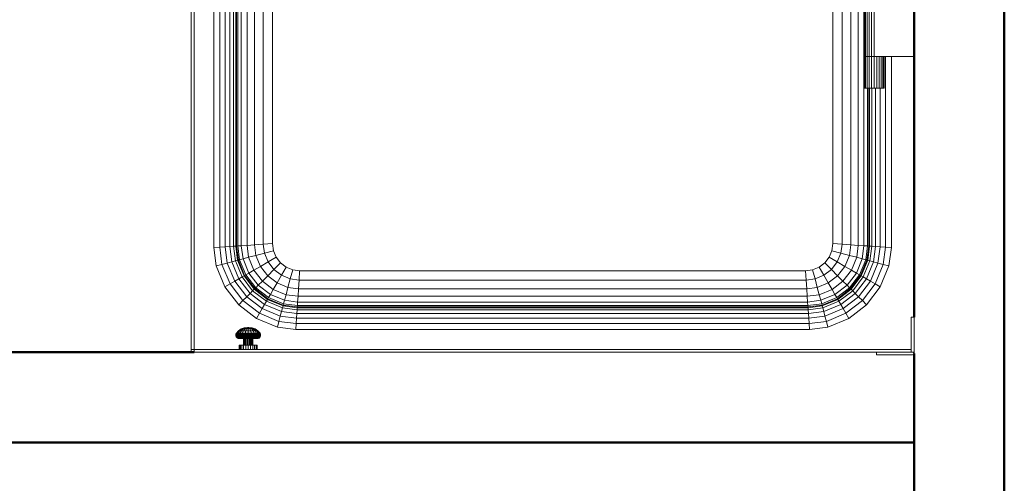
# Model space of a CAD drawing. Header units: millimetres. Extents: x -121 to 87583, y 4737 to 43333.
# Tile 36 of 61: x 43446 to 44536, y 41031 to 41544. Entities that reach past the tile are written whole.
import ezdxf

# ---------------------------------------------------------------- set-up
doc = ezdxf.new("R2010")
doc.units = ezdxf.units.MM
for name, color, linetype, lineweight in [('A-WALL-____-MCUT', 113, 'Continuous', 50), ('A-WALL-____-OTLN', 113, 'Continuous', 20), ('M-EQPM-____-OTLN', 50, 'Continuous', 20)]:
    doc.layers.add(name, color=color, linetype=linetype, lineweight=lineweight)

# ---------------------------------------------------------------- blocks, each defined once
blk = doc.blocks.new('Прямая форма - 83 new-608778-В_Этаж 01_Водопровод')
at = {"layer": 'M-EQPM-____-OTLN', "color": 9}
for p, q in [((-357.5, -383.1), (-357.5, 382.6)), ((-353.5, -382.8), (-353.5, 382.8)), ((-351, 382.7), (-351, -382.7)), ((-350.2, 382.6), (-350.2, -382.6)), ((-348.8, -382.5), (-348.8, 382.5)), ((-344.8, 382.3), (-344.8, -382.3)), ((-338.4, 381.9), (-338.4, -381.9)), ((338.4, 381.9), (338.4, -381.9)), ((344.8, 382.3), (344.8, -382.3)), ((-368.7, -383.8), (-368.7, 371.4)), ((-362.7, -383.4), (-362.7, 377.4)), ((-330.2, 381.3), (-330.2, -381.3)), ((-320.5, 380.7), (-320.5, -380.7)), ((-310.2, 380), (-310.2, -380)), ((310.2, 380), (310.2, -380)), ((320.5, 380.7), (320.5, -380.7)), ((330.2, 381.3), (330.2, -381.3)), ((-375.2, -384.3), (-375.2, 364.9)), ((-400.2, -497), (-400.2, 339.9)), ((-397.2, 342.9), (-397.2, -497)), ((-310.2, -380), (-310.2, 0)), ((310.2, -380), (310.2, 0)), ((345.2, -120), (345.2, -173)), ((345.5, -120), (345.5, -173)), ((346.6, -120), (346.6, -173)), ((348.4, -120), (348.4, -173)), ((350.7, -120), (350.7, -173)), ((353.3, -120), (353.3, -173)), ((356.2, -120), (356.2, -173)), ((345.5, -173), (345.2, -173)), ((345.2, -173), (345.5, -173)), ((345.2, -173), (345.2, -208)), ((346.6, -173), (345.5, -173)), ((345.5, -173), (346.6, -173)), ((345.5, -173), (345.5, -208)), ((348.4, -173), (346.6, -173)), ((346.6, -173), (348.4, -173)), ((346.6, -173), (346.6, -208)), ((350.7, -173), (348.4, -173)), ((348.4, -173), (350.7, -173)), ((348.4, -173), (348.4, -208)), ((353.3, -173), (350.7, -173)), ((350.7, -173), (353.3, -173)), ((350.7, -173), (350.7, -208)), ((356.2, -173), (353.3, -173)), ((353.3, -173), (356.2, -173)), ((353.3, -173), (353.3, -208)), ((400.2, -173), (356.2, -173)), ((356.2, -173), (356.2, -208)), ((359, -173), (359, -208)), ((361.7, -173), (361.7, -208)), ((363.9, -173), (363.9, -208)), ((365.7, -173), (365.7, -208)), ((366.8, -173), (366.8, -208)), ((367.2, -173), (367.2, -208)), ((368.7, -383.8), (368.7, -173)), ((375.2, -173), (375.2, -384.3)), ((345.5, -208), (345.2, -208)), ((346.6, -208), (345.5, -208)), ((348.4, -208), (346.6, -208)), ((350.7, -208), (348.4, -208)), ((348.8, -208), (348.8, -382.5)), ((350.2, -382.6), (350.2, -208)), ((353.3, -208), (350.7, -208)), ((351, -382.7), (351, -208)), ((356.2, -208), (353.3, -208)), ((353.5, -382.8), (353.5, -208)), ((359, -208), (356.2, -208)), ((357.5, -383.1), (357.5, -208)), ((361.7, -208), (359, -208)), ((363.9, -208), (361.7, -208)), ((362.7, -383.4), (362.7, -208)), ((365.7, -208), (363.9, -208)), ((366.8, -208), (365.7, -208)), ((367.2, -208), (366.8, -208)), ((-338.4, -381.9), (-330.2, -381.3)), ((-330.2, -381.3), (-320.5, -380.7)), ((-330.2, -381.3), (-328.6, -393)), ((-320.5, -380.7), (-310.2, -380)), ((-320.5, -380.7), (-319.2, -390.5)), ((-310.2, -380), (-309.1, -387.8)), ((-310.2, -380), (-309.1, -387.8)), ((310.2, -380), (309.1, -387.8)), ((309.1, -387.8), (310.2, -380)), ((320.5, -380.7), (310.2, -380)), ((320.5, -380.7), (319.2, -390.5)), ((330.2, -381.3), (320.5, -380.7)), ((330.2, -381.3), (328.6, -393)), ((338.4, -381.9), (330.2, -381.3)), ((-368.7, -383.8), (-375.2, -384.3)), ((-372.5, -404.7), (-375.2, -384.3)), ((-362.7, -383.4), (-368.7, -383.8)), ((-366.2, -403), (-368.7, -383.8)), ((-357.5, -383.1), (-362.7, -383.4)), ((-360.3, -401.5), (-362.7, -383.4)), ((-353.5, -382.8), (-357.5, -383.1)), ((-355.2, -400.1), (-357.5, -383.1)), ((-351, -382.7), (-353.5, -382.8)), ((-351.4, -399.1), (-353.5, -382.8)), ((-350.2, -382.6), (-351, -382.7)), ((-351, -382.7), (-348.9, -398.4)), ((-348.8, -382.5), (-350.2, -382.6)), ((-350.2, -382.6), (-348.1, -398.2)), ((-344.8, -382.3), (-348.8, -382.5)), ((-346.8, -397.9), (-348.8, -382.5)), ((-344.8, -382.3), (-338.4, -381.9)), ((-342.9, -396.8), (-344.8, -382.3)), ((-338.4, -381.9), (-336.7, -395.1)), ((-328.6, -393), (-319.2, -390.5)), ((-319.2, -390.5), (-309.1, -387.8)), ((-319.2, -390.5), (-315.2, -400.2)), ((-309.1, -387.8), (-306.1, -395)), ((-309.1, -387.8), (-306.1, -395)), ((309.1, -387.8), (306.1, -395)), ((306.1, -395), (309.1, -387.8)), ((319.2, -390.5), (309.1, -387.8)), ((319.2, -390.5), (315.2, -400.2)), ((328.6, -393), (319.2, -390.5)), ((338.4, -381.9), (336.7, -395.1)), ((344.8, -382.3), (338.4, -381.9)), ((344.8, -382.3), (342.9, -396.8)), ((348.8, -382.5), (344.8, -382.3)), ((348.8, -382.5), (346.8, -397.9)), ((348.1, -398.2), (350.2, -382.6)), ((350.2, -382.6), (348.8, -382.5)), ((348.9, -398.4), (351, -382.7)), ((351, -382.7), (350.2, -382.6)), ((353.5, -382.8), (351, -382.7)), ((351.4, -399.1), (353.5, -382.8)), ((357.5, -383.1), (353.5, -382.8)), ((355.2, -400.1), (357.5, -383.1)), ((362.7, -383.4), (357.5, -383.1)), ((360.3, -401.5), (362.7, -383.4)), ((368.7, -383.8), (362.7, -383.4)), ((366.2, -403), (368.7, -383.8)), ((375.2, -384.3), (368.7, -383.8)), ((375.2, -384.3), (372.5, -404.7)), ((-366.2, -403), (-372.5, -404.7)), ((-360.3, -401.5), (-366.2, -403)), ((-357.3, -424.5), (-366.2, -403)), ((-355.2, -400.1), (-360.3, -401.5)), ((-352, -421.5), (-360.3, -401.5)), ((-351.4, -399.1), (-355.2, -400.1)), ((-347.5, -418.9), (-355.2, -400.1)), ((-348.9, -398.4), (-351.4, -399.1)), ((-351.4, -399.1), (-344, -416.9)), ((-348.1, -398.2), (-348.9, -398.4)), ((-348.9, -398.4), (-341.8, -415.6)), ((-346.8, -397.9), (-348.1, -398.2)), ((-348.1, -398.2), (-341.1, -415.2)), ((-342.9, -396.8), (-346.8, -397.9)), ((-339.9, -414.5), (-346.8, -397.9)), ((-336.7, -395.1), (-342.9, -396.8)), ((-336.4, -412.5), (-342.9, -396.8)), ((-336.7, -395.1), (-328.6, -393)), ((-336.7, -395.1), (-330.8, -409.3)), ((-328.6, -393), (-323.6, -405.1)), ((-323.6, -405.1), (-315.2, -400.2)), ((-315.2, -400.2), (-306.1, -395)), ((-315.2, -400.2), (-308.8, -408.6)), ((-308.8, -408.6), (-301.4, -401.2)), ((-306.1, -395), (-301.4, -401.2)), ((-306.1, -395), (-301.4, -401.2)), ((-301.4, -401.2), (-295.2, -406)), ((-301.4, -401.2), (-295.2, -406)), ((301.4, -401.2), (295.2, -406)), ((295.2, -406), (301.4, -401.2)), ((306.1, -395), (301.4, -401.2)), ((301.4, -401.2), (306.1, -395)), ((301.4, -401.2), (308.8, -408.6)), ((315.2, -400.2), (306.1, -395)), ((315.2, -400.2), (308.8, -408.6)), ((323.6, -405.1), (315.2, -400.2)), ((328.6, -393), (323.6, -405.1)), ((336.7, -395.1), (328.6, -393)), ((336.7, -395.1), (330.8, -409.3)), ((342.9, -396.8), (336.4, -412.5)), ((342.9, -396.8), (336.7, -395.1)), ((346.8, -397.9), (339.9, -414.5)), ((341.1, -415.2), (348.1, -398.2)), ((341.8, -415.6), (348.9, -398.4)), ((346.8, -397.9), (342.9, -396.8)), ((344, -416.9), (351.4, -399.1)), ((348.1, -398.2), (346.8, -397.9)), ((347.5, -418.9), (355.2, -400.1)), ((348.9, -398.4), (348.1, -398.2)), ((351.4, -399.1), (348.9, -398.4)), ((355.2, -400.1), (351.4, -399.1)), ((352, -421.5), (360.3, -401.5)), ((360.3, -401.5), (355.2, -400.1)), ((357.3, -424.5), (366.2, -403)), ((366.2, -403), (360.3, -401.5)), ((372.5, -404.7), (366.2, -403)), ((-362.9, -427.8), (-372.5, -404.7)), ((-336.4, -412.5), (-339.9, -414.5)), ((-330.8, -409.3), (-336.4, -412.5)), ((-326.1, -425.9), (-336.4, -412.5)), ((-330.8, -409.3), (-323.6, -405.1)), ((-321.5, -421.4), (-330.8, -409.3)), ((-323.6, -405.1), (-315.6, -415.5)), ((-315.6, -415.5), (-308.8, -408.6)), ((-308.8, -408.6), (-300.4, -415)), ((-300.4, -415), (-295.2, -406)), ((-295.2, -406), (-287.9, -409)), ((-295.2, -406), (-287.9, -409)), ((-290.6, -419.1), (-287.9, -409)), ((-287.9, -409), (-280.2, -410)), ((-287.9, -409), (-280.2, -410)), ((-280.8, -420.4), (-280.2, -410)), ((-280.2, -410), (280.2, -410)), ((-280.2, -410), (280.2, -410)), ((280.2, -410), (287.9, -409)), ((280.2, -410), (287.9, -409)), ((280.2, -410), (280.8, -420.4)), ((295.2, -406), (287.9, -409)), ((287.9, -409), (295.2, -406)), ((287.9, -409), (290.6, -419.1)), ((295.2, -406), (300.4, -415)), ((308.8, -408.6), (300.4, -415)), ((308.8, -408.6), (315.6, -415.5)), ((323.6, -405.1), (315.6, -415.5)), ((330.8, -409.3), (321.5, -421.4)), ((330.8, -409.3), (323.6, -405.1)), ((336.4, -412.5), (326.1, -425.9)), ((336.4, -412.5), (330.8, -409.3)), ((339.9, -414.5), (336.4, -412.5)), ((362.9, -427.8), (372.5, -404.7)), ((-357.3, -424.5), (-362.9, -427.8)), ((-352, -421.5), (-357.3, -424.5)), ((-343.1, -443), (-357.3, -424.5)), ((-347.5, -418.9), (-352, -421.5)), ((-338.8, -438.7), (-352, -421.5)), ((-344, -416.9), (-347.5, -418.9)), ((-335.1, -435), (-347.5, -418.9)), ((-341.8, -415.6), (-344, -416.9)), ((-344, -416.9), (-332.3, -432.1)), ((-341.1, -415.2), (-341.8, -415.6)), ((-341.8, -415.6), (-330.5, -430.3)), ((-339.9, -414.5), (-341.1, -415.2)), ((-341.1, -415.2), (-329.9, -429.7)), ((-328.9, -428.8), (-339.9, -414.5)), ((-321.5, -421.4), (-326.1, -425.9)), ((-315.6, -415.5), (-321.5, -421.4)), ((-309.4, -430.7), (-321.5, -421.4)), ((-315.6, -415.5), (-305.2, -423.5)), ((-305.2, -423.5), (-309.4, -430.7)), ((-305.2, -423.5), (-300.4, -415)), ((-293.1, -428.5), (-305.2, -423.5)), ((-300.4, -415), (-290.6, -419.1)), ((-290.6, -419.1), (-293.1, -428.5)), ((-290.6, -419.1), (-280.8, -420.4)), ((-280.8, -420.4), (-281.5, -430)), ((280.8, -420.4), (-280.8, -420.4)), ((290.6, -419.1), (280.8, -420.4)), ((280.8, -420.4), (281.5, -430)), ((300.4, -415), (290.6, -419.1)), ((290.6, -419.1), (293.1, -428.5)), ((305.2, -423.5), (293.1, -428.5)), ((300.4, -415), (305.2, -423.5)), ((315.6, -415.5), (305.2, -423.5)), ((305.2, -423.5), (309.4, -430.7)), ((321.5, -421.4), (309.4, -430.7)), ((315.6, -415.5), (321.5, -421.4)), ((321.5, -421.4), (326.1, -425.9)), ((339.9, -414.5), (328.9, -428.8)), ((329.9, -429.7), (341.1, -415.2)), ((330.5, -430.3), (341.8, -415.6)), ((332.3, -432.1), (344, -416.9)), ((335.1, -435), (347.5, -418.9)), ((338.8, -438.7), (352, -421.5)), ((341.1, -415.2), (339.9, -414.5)), ((341.8, -415.6), (341.1, -415.2)), ((344, -416.9), (341.8, -415.6)), ((343.1, -443), (357.3, -424.5)), ((347.5, -418.9), (344, -416.9)), ((352, -421.5), (347.5, -418.9)), ((357.3, -424.5), (352, -421.5)), ((362.9, -427.8), (357.3, -424.5)), ((-347.7, -447.6), (-362.9, -427.8)), ((-335.1, -435), (-338.8, -438.7)), ((-332.3, -432.1), (-335.1, -435)), ((-335.1, -435), (-319, -447.3)), ((-330.5, -430.3), (-332.3, -432.1)), ((-332.3, -432.1), (-317, -443.8)), ((-329.9, -429.7), (-330.5, -430.3)), ((-330.5, -430.3), (-315.8, -441.7)), ((-328.9, -428.8), (-329.9, -429.7)), ((-329.9, -429.7), (-315.3, -440.9)), ((-326.1, -425.9), (-328.9, -428.8)), ((-314.6, -439.7), (-328.9, -428.8)), ((-312.6, -436.2), (-326.1, -425.9)), ((-309.4, -430.7), (-312.6, -436.2)), ((-295.3, -436.5), (-309.4, -430.7)), ((-293.1, -428.5), (-295.3, -436.5)), ((-281.5, -430), (-293.1, -428.5)), ((-281.5, -430), (-282, -438.3)), ((281.5, -430), (-281.5, -430)), ((293.1, -428.5), (281.5, -430)), ((281.5, -430), (282, -438.3)), ((293.1, -428.5), (295.3, -436.5)), ((309.4, -430.7), (295.3, -436.5)), ((309.4, -430.7), (312.6, -436.2)), ((326.1, -425.9), (312.6, -436.2)), ((328.9, -428.8), (314.6, -439.7)), ((315.3, -440.9), (329.9, -429.7)), ((315.8, -441.7), (330.5, -430.3)), ((317, -443.8), (332.3, -432.1)), ((319, -447.3), (335.1, -435)), ((326.1, -425.9), (328.9, -428.8)), ((328.9, -428.8), (329.9, -429.7)), ((329.9, -429.7), (330.5, -430.3)), ((330.5, -430.3), (332.3, -432.1)), ((332.3, -432.1), (335.1, -435)), ((335.1, -435), (338.8, -438.7)), ((347.7, -447.6), (362.9, -427.8)), ((-343.1, -443), (-347.7, -447.6)), ((-338.8, -438.7), (-343.1, -443)), ((-324.7, -457.1), (-343.1, -443)), ((-321.6, -451.8), (-338.8, -438.7)), ((-317, -443.8), (-319, -447.3)), ((-315.8, -441.7), (-317, -443.8)), ((-317, -443.8), (-299.2, -451.2)), ((-315.3, -440.9), (-315.8, -441.7)), ((-315.8, -441.7), (-298.6, -448.8)), ((-314.6, -439.7), (-315.3, -440.9)), ((-315.3, -440.9), (-298.4, -447.9)), ((-312.6, -436.2), (-314.6, -439.7)), ((-298, -446.6), (-314.6, -439.7)), ((-297, -442.7), (-312.6, -436.2)), ((-298, -446.6), (-298.4, -447.9)), ((-297, -442.7), (-298, -446.6)), ((-282.7, -448.6), (-298, -446.6)), ((-295.3, -436.5), (-297, -442.7)), ((-282.4, -444.6), (-297, -442.7)), ((-282, -438.3), (-295.3, -436.5)), ((-282.4, -444.6), (-282.7, -448.6)), ((-282, -438.3), (-282.4, -444.6)), ((282.4, -444.6), (-282.4, -444.6)), ((282, -438.3), (-282, -438.3)), ((295.3, -436.5), (282, -438.3)), ((282, -438.3), (282.4, -444.6)), ((297, -442.7), (282.4, -444.6)), ((282.4, -444.6), (282.7, -448.6)), ((298, -446.6), (282.7, -448.6)), ((295.3, -436.5), (297, -442.7)), ((312.6, -436.2), (297, -442.7)), ((297, -442.7), (298, -446.6)), ((314.6, -439.7), (298, -446.6)), ((298, -446.6), (298.4, -447.9)), ((298.4, -447.9), (315.3, -440.9)), ((298.6, -448.8), (315.8, -441.7)), ((299.2, -451.2), (317, -443.8)), ((312.6, -436.2), (314.6, -439.7)), ((314.6, -439.7), (315.3, -440.9)), ((315.3, -440.9), (315.8, -441.7)), ((315.8, -441.7), (317, -443.8)), ((317, -443.8), (319, -447.3)), ((321.6, -451.8), (338.8, -438.7)), ((324.7, -457.1), (343.1, -443)), ((338.8, -438.7), (343.1, -443)), ((343.1, -443), (347.7, -447.6)), ((-327.9, -462.8), (-347.7, -447.6)), ((-324.7, -457.1), (-327.9, -462.8)), ((-321.6, -451.8), (-324.7, -457.1)), ((-303.2, -466), (-324.7, -457.1)), ((-319, -447.3), (-321.6, -451.8)), ((-301.6, -460.1), (-321.6, -451.8)), ((-319, -447.3), (-300.3, -455.1)), ((-300.3, -455.1), (-301.6, -460.1)), ((-299.2, -451.2), (-300.3, -455.1)), ((-300.3, -455.1), (-283.3, -457.3)), ((-298.6, -448.8), (-299.2, -451.2)), ((-299.2, -451.2), (-283, -453.3)), ((-298.4, -447.9), (-298.6, -448.8)), ((-298.6, -448.8), (-282.8, -450.9)), ((-298.4, -447.9), (-282.8, -450)), ((-283.3, -457.3), (-283.6, -462.5)), ((-283, -453.3), (-283.3, -457.3)), ((-283.3, -457.3), (283.3, -457.3)), ((-282.8, -450.9), (-283, -453.3)), ((-283, -453.3), (283, -453.3)), ((-282.7, -448.6), (-282.8, -450)), ((-282.8, -450), (282.8, -450)), ((-282.8, -450), (-282.8, -450.9)), ((-282.8, -450.9), (282.8, -450.9)), ((282.7, -448.6), (-282.7, -448.6)), ((282.7, -448.6), (282.8, -450)), ((282.8, -450), (298.4, -447.9)), ((282.8, -450.9), (298.6, -448.8)), ((282.8, -450), (282.8, -450.9)), ((282.8, -450.9), (283, -453.3)), ((283, -453.3), (299.2, -451.2)), ((283, -453.3), (283.3, -457.3)), ((283.3, -457.3), (300.3, -455.1)), ((283.3, -457.3), (283.6, -462.5)), ((298.4, -447.9), (298.6, -448.8)), ((298.6, -448.8), (299.2, -451.2)), ((299.2, -451.2), (300.3, -455.1)), ((300.3, -455.1), (319, -447.3)), ((300.3, -455.1), (301.6, -460.1)), ((301.6, -460.1), (321.6, -451.8)), ((303.2, -466), (324.7, -457.1)), ((319, -447.3), (321.6, -451.8)), ((321.6, -451.8), (324.7, -457.1)), ((324.7, -457.1), (327.9, -462.8)), ((327.9, -462.8), (347.7, -447.6)), ((-304.9, -472.3), (-327.9, -462.8)), ((-303.2, -466), (-304.9, -472.3)), ((-301.6, -460.1), (-303.2, -466)), ((-284, -468.5), (-303.2, -466)), ((-301.6, -460.1), (-283.6, -462.5)), ((-284, -468.5), (-284.4, -475)), ((-283.6, -462.5), (-284, -468.5)), ((284, -468.5), (-284, -468.5)), ((-283.6, -462.5), (283.6, -462.5)), ((283.6, -462.5), (301.6, -460.1)), ((283.6, -462.5), (284, -468.5)), ((284, -468.5), (303.2, -466)), ((284, -468.5), (284.4, -475)), ((301.6, -460.1), (303.2, -466)), ((303.2, -466), (304.9, -472.3)), ((327.9, -462.8), (304.9, -472.3)), ((400.2, -461.5), (397.2, -461.5)), ((397.2, -461.5), (397.2, -497)), ((400.2, -500), (400.2, -461.5)), ((-350.7, -480), (-350.2, -479.1)), ((-350.2, -479.1), (-347.8, -476.4)), ((-349.8, -479.1), (-350.2, -479.1)), ((-350.2, -479.1), (-349.8, -479.1)), ((-350.2, -480), (-349.8, -479.1)), ((-350.2, -480), (-349.8, -479.1)), ((-349.8, -479.1), (-347.5, -476.4)), ((-349.8, -479.1), (-348.5, -479.1)), ((-348.9, -480), (-348.5, -479.1)), ((-348.5, -479.1), (-346.4, -476.4)), ((-348.5, -479.1), (-346.4, -479.1)), ((-347.8, -476.4), (-344.9, -474.4)), ((-347.5, -476.4), (-347.8, -476.4)), ((-347.8, -476.4), (-347.5, -476.4)), ((-347.5, -476.4), (-344.6, -474.4)), ((-347.5, -476.4), (-346.4, -476.4)), ((-346.7, -480), (-346.4, -479.1)), ((-346.4, -476.4), (-343.8, -474.4)), ((-346.4, -476.4), (-344.7, -476.4)), ((-346.4, -479.1), (-344.7, -476.4)), ((-346.4, -479.1), (-343.7, -479.1)), ((-344.9, -474.4), (-341.5, -473.1)), ((-344.7, -476.4), (-342.6, -474.4)), ((-344.7, -476.4), (-342.5, -476.4)), ((-344.6, -474.4), (-341.4, -473.1)), ((-344.6, -474.4), (-341.4, -473.1)), ((-344.6, -474.4), (-343.8, -474.4)), ((-343.9, -480), (-343.7, -479.1)), ((-343.8, -474.4), (-340.9, -473.1)), ((-343.8, -474.4), (-342.6, -474.4)), ((-343.7, -479.1), (-342.5, -476.4)), ((-343.7, -479.1), (-340.5, -479.1)), ((-342.6, -474.4), (-340.2, -473.1)), ((-342.6, -474.4), (-341, -474.4)), ((-342.5, -476.4), (-341, -474.4)), ((-342.5, -476.4), (-339.9, -476.4)), ((-341.5, -473.1), (-337.9, -472.7)), ((-341.4, -473.1), (-341.5, -473.1)), ((-341.5, -473.1), (-341.4, -473.1)), ((-341.4, -473.1), (-337.9, -472.7)), ((-341.4, -473.1), (-337.9, -472.7)), ((-341, -474.4), (-339.3, -473.1)), ((-341, -474.4), (-339.2, -474.4)), ((-340.9, -473.1), (-337.8, -472.7)), ((-340.9, -473.1), (-337.8, -472.7)), ((-340.7, -473.1), (-340.9, -473.1)), ((-340.9, -473.1), (-340.7, -473.1)), ((-340.7, -474.1), (-339.3, -473.1)), ((-340.5, -479.1), (-340.7, -480)), ((-339.9, -476.4), (-340.5, -479.1)), ((-340.5, -479.1), (-337.2, -479.1)), ((-340.2, -473.1), (-337.7, -472.7)), ((-340.2, -473.1), (-337.7, -472.7)), ((-339.3, -473.1), (-340.2, -473.1)), ((-340.2, -473.1), (-339.3, -473.1)), ((-339.2, -474.4), (-339.9, -476.4)), ((-339.9, -476.4), (-337.2, -476.4)), ((-339.3, -473.1), (-337.6, -472.7)), ((-339.3, -473.1), (-337.6, -472.7)), ((-338.3, -473.1), (-339.3, -473.1)), ((-339.3, -473.1), (-338.3, -473.1)), ((-338.3, -473.1), (-339.2, -474.4)), ((-339.2, -474.4), (-337.2, -474.4)), ((-337.4, -472.7), (-338.3, -473.1)), ((-338.3, -473.1), (-337.4, -472.7)), ((-338.3, -473.1), (-337.2, -473.1)), ((-337.8, -472.7), (-337.9, -472.7)), ((-337.9, -472.7), (-337.9, -472.7)), ((-337.9, -472.7), (-337.9, -472.7)), ((-337.9, -472.7), (-337.8, -472.7)), ((-337.7, -472.7), (-337.8, -472.7)), ((-337.8, -472.7), (-337.7, -472.7)), ((-337.6, -472.7), (-337.7, -472.7)), ((-337.7, -472.7), (-337.6, -472.7)), ((-337.4, -472.7), (-337.6, -472.7)), ((-337.6, -472.7), (-337.4, -472.7)), ((-337.2, -472.7), (-337.4, -472.7)), ((-337.4, -472.7), (-337.2, -472.7)), ((-337, -472.7), (-337.2, -472.7)), ((-337.2, -472.7), (-337.2, -473.1)), ((-337, -472.7), (-337.2, -472.7)), ((-337.2, -473.1), (-337.2, -472.7)), ((-337.2, -473.1), (-336, -473.1)), ((-337.2, -473.1), (-337.2, -474.4)), ((-337.2, -474.4), (-335.2, -474.4)), ((-337.2, -474.4), (-337.2, -476.4)), ((-337.2, -476.4), (-334.4, -476.4)), ((-337.2, -476.4), (-337.2, -479.1)), ((-337.2, -479.1), (-333.8, -479.1)), ((-337.2, -479.1), (-337.2, -480)), ((-336, -473.1), (-337, -472.7)), ((-337, -472.7), (-336.8, -472.7)), ((-336.8, -472.7), (-337, -472.7)), ((-336, -473.1), (-337, -472.7)), ((-336.8, -472.7), (-336.6, -472.7)), ((-336.6, -472.7), (-336.8, -472.7)), ((-335, -473.1), (-336.8, -472.7)), ((-335, -473.1), (-336.8, -472.7)), ((-336.6, -472.7), (-336.5, -472.7)), ((-336.5, -472.7), (-336.6, -472.7)), ((-334.1, -473.1), (-336.6, -472.7)), ((-334.1, -473.1), (-336.6, -472.7)), ((-336.5, -472.7), (-336.4, -472.7)), ((-336.4, -472.7), (-336.5, -472.7)), ((-333.4, -473.1), (-336.5, -472.7)), ((-333.4, -473.1), (-336.5, -472.7)), ((-336.4, -472.7), (-336.4, -472.7)), ((-336.4, -472.7), (-336.4, -472.7)), ((-333, -473.1), (-336.4, -472.7)), ((-332.8, -473.1), (-336.4, -472.7)), ((-333, -473.1), (-336.4, -472.7)), ((-335.2, -474.4), (-336, -473.1)), ((-336, -473.1), (-335, -473.1)), ((-335, -473.1), (-336, -473.1)), ((-334.4, -476.4), (-335.2, -474.4)), ((-335.2, -474.4), (-333.3, -474.4)), ((-335, -473.1), (-334.1, -473.1)), ((-334.1, -473.1), (-335, -473.1)), ((-333.3, -474.4), (-335, -473.1)), ((-333.3, -474.4), (-335, -473.1)), ((-333.8, -479.1), (-334.4, -476.4)), ((-334.4, -476.4), (-331.8, -476.4)), ((-334.1, -473.1), (-333.4, -473.1)), ((-333.4, -473.1), (-334.1, -473.1)), ((-331.7, -474.4), (-334.1, -473.1)), ((-333.7, -480), (-333.8, -479.1)), ((-333.8, -479.1), (-330.6, -479.1)), ((-330.5, -474.4), (-333.4, -473.1)), ((-333.3, -474.4), (-331.7, -474.4)), ((-331.8, -476.4), (-333.3, -474.4)), ((-333, -473.1), (-332.8, -473.1)), ((-332.8, -473.1), (-333, -473.1)), ((-329.7, -474.4), (-333, -473.1)), ((-329.7, -474.4), (-333, -473.1)), ((-329.5, -474.4), (-332.8, -473.1)), ((-331.8, -476.4), (-329.6, -476.4)), ((-330.6, -479.1), (-331.8, -476.4)), ((-331.7, -474.4), (-330.5, -474.4)), ((-329.6, -476.4), (-331.7, -474.4)), ((-330.6, -479.1), (-327.9, -479.1)), ((-330.4, -480), (-330.6, -479.1)), ((-330.5, -474.4), (-329.7, -474.4)), ((-327.9, -476.4), (-330.5, -474.4)), ((-326.9, -476.4), (-329.7, -474.4)), ((-329.6, -476.4), (-327.9, -476.4)), ((-327.9, -479.1), (-329.6, -476.4)), ((-326.5, -476.4), (-329.5, -474.4)), ((-327.9, -476.4), (-326.9, -476.4)), ((-325.8, -479.1), (-327.9, -476.4)), ((-327.9, -479.1), (-325.8, -479.1)), ((-327.6, -480), (-327.9, -479.1)), ((-326.9, -476.4), (-326.5, -476.4)), ((-326.5, -476.4), (-326.9, -476.4)), ((-324.5, -479.1), (-326.9, -476.4)), ((-324.1, -479.1), (-326.5, -476.4)), ((-325.8, -479.1), (-324.5, -479.1)), ((-325.4, -480), (-325.8, -479.1)), ((-324.5, -479.1), (-324.1, -479.1)), ((-324.1, -479.1), (-324.5, -479.1)), ((-324.1, -480), (-324.5, -479.1)), ((-324.1, -480), (-324.5, -479.1)), ((-323.6, -480), (-324.1, -479.1)), ((-284.4, -475), (-304.9, -472.3)), ((284.4, -475), (-284.4, -475)), ((304.9, -472.3), (284.4, -475)), ((-350.9, -481), (-350.7, -480)), ((-350.4, -481), (-350.9, -481)), ((-350.9, -481), (-350.4, -481)), ((-350.8, -482), (-350.9, -481)), ((-350.4, -482), (-350.8, -482)), ((-350.8, -482), (-350.4, -482)), ((-350.5, -483), (-350.8, -482)), ((-350, -483), (-350.5, -483)), ((-350.5, -483), (-350, -483)), ((-349.9, -483.8), (-350.5, -483)), ((-350.4, -481), (-350.2, -480)), ((-350.4, -481), (-349.1, -481)), ((-350.4, -482), (-350.4, -481)), ((-350.4, -482), (-349, -482)), ((-350, -483), (-350.4, -482)), ((-350, -483), (-350.4, -482)), ((-348.9, -480), (-350.2, -480)), ((-350.2, -480), (-348.9, -480)), ((-348.7, -483), (-350, -483)), ((-350, -483), (-348.7, -483)), ((-349.5, -483.8), (-350, -483)), ((-349.5, -483.8), (-350, -483)), ((-349.5, -483.8), (-349.9, -483.8)), ((-349.9, -483.8), (-349.5, -483.8)), ((-349.1, -484.5), (-349.9, -483.8)), ((-348.2, -483.8), (-349.5, -483.8)), ((-349.5, -483.8), (-348.2, -483.8)), ((-348.7, -484.5), (-349.5, -483.8)), ((-348.7, -484.5), (-349.5, -483.8)), ((-349.1, -481), (-348.9, -480)), ((-349.1, -481), (-346.9, -481)), ((-349, -482), (-349.1, -481)), ((-348.7, -484.5), (-349.1, -484.5)), ((-349.1, -484.5), (-348.7, -484.5)), ((-348.2, -484.9), (-349.1, -484.5)), ((-349, -482), (-346.8, -482)), ((-348.7, -483), (-349, -482)), ((-348.9, -480), (-346.7, -480)), ((-348.7, -483), (-346.6, -483)), ((-348.2, -483.8), (-348.7, -483)), ((-347.5, -484.5), (-348.7, -484.5)), ((-348.7, -484.5), (-347.5, -484.5)), ((-347.8, -484.9), (-348.7, -484.5)), ((-347.8, -484.9), (-348.7, -484.5)), ((-348.2, -483.8), (-346.2, -483.8)), ((-347.5, -484.5), (-348.2, -483.8)), ((-347.5, -484.5), (-348.2, -483.8)), ((-347.8, -484.9), (-348.2, -484.9)), ((-348.2, -484.9), (-347.8, -484.9)), ((-347.2, -485), (-348.2, -484.9)), ((-346.7, -484.9), (-347.8, -484.9)), ((-347.8, -484.9), (-346.7, -484.9)), ((-346.8, -485), (-347.8, -484.9)), ((-346.8, -485), (-347.8, -484.9)), ((-345.6, -484.5), (-347.5, -484.5)), ((-347.5, -484.5), (-345.6, -484.5)), ((-346.7, -484.9), (-347.5, -484.5)), ((-346.7, -484.9), (-347.5, -484.5)), ((-346.8, -485), (-347.2, -485)), ((-347.2, -485), (-346.8, -485)), ((-346.9, -481), (-346.7, -480)), ((-346.9, -481), (-344, -481)), ((-346.8, -482), (-346.9, -481)), ((-346.8, -482), (-344, -482)), ((-346.6, -483), (-346.8, -482)), ((-345.8, -485), (-346.8, -485)), ((-346.8, -485), (-345.8, -485)), ((-346.7, -480), (-343.9, -480)), ((-344.9, -484.9), (-346.7, -484.9)), ((-346.7, -484.9), (-344.9, -484.9)), ((-345.8, -485), (-346.7, -484.9)), ((-345.8, -485), (-346.7, -484.9)), ((-346.6, -483), (-343.8, -483)), ((-346.2, -483.8), (-346.6, -483)), ((-346.2, -483.8), (-343.5, -483.8)), ((-345.6, -484.5), (-346.2, -483.8)), ((-344.2, -485), (-345.8, -485)), ((-345.8, -485), (-344.2, -485)), ((-345.6, -484.5), (-343.1, -484.5)), ((-344.9, -484.9), (-345.6, -484.5)), ((-344.9, -484.9), (-345.6, -484.5)), ((-342.7, -484.9), (-344.9, -484.9)), ((-344.9, -484.9), (-342.7, -484.9)), ((-344.2, -485), (-344.9, -484.9)), ((-344.2, -485), (-344.9, -484.9)), ((-342.2, -485), (-344.2, -485)), ((-344.2, -485), (-342.2, -485)), ((-344, -481), (-343.9, -480)), ((-344, -481), (-340.7, -481)), ((-344, -482), (-344, -481)), ((-344, -482), (-340.7, -482)), ((-343.8, -483), (-344, -482)), ((-343.9, -480), (-340.7, -480)), ((-343.8, -483), (-340.6, -483)), ((-343.5, -483.8), (-343.8, -483)), ((-343.5, -483.8), (-340.5, -483.8)), ((-343.1, -484.5), (-343.5, -483.8)), ((-343.1, -484.5), (-340.7, -484.5)), ((-342.7, -484.9), (-343.1, -484.5)), ((-342.7, -484.9), (-343.1, -484.5)), ((-340, -484.9), (-342.7, -484.9)), ((-342.7, -484.9), (-340, -484.9)), ((-342.2, -485), (-342.7, -484.9)), ((-342.2, -485), (-342.7, -484.9)), ((-342.2, -485), (-339.8, -485)), ((-342, -485), (-342.2, -485)), ((-342.2, -485), (-342, -485)), ((-342.2, -492.2), (-342.2, -485)), ((-342, -485), (-341.5, -485)), ((-342, -492.2), (-342, -485)), ((-341.5, -485), (-340.7, -485)), ((-341.5, -492.2), (-341.5, -485)), ((-340.7, -480), (-337.2, -480)), ((-340.7, -480), (-340.7, -481)), ((-340.7, -481), (-337.2, -481)), ((-340.7, -481), (-340.7, -482)), ((-340.7, -482), (-337.2, -482)), ((-340.7, -482), (-340.6, -483)), ((-340.7, -485), (-339.7, -485)), ((-340.7, -492.2), (-340.7, -485)), ((-340.6, -483), (-337.2, -483)), ((-340.6, -483), (-340.5, -483.8)), ((-340.5, -483.8), (-337.2, -483.8)), ((-340.5, -483.8), (-340.3, -484.5)), ((-340.3, -484.5), (-337.2, -484.5)), ((-340.3, -484.5), (-340, -484.9)), ((-340, -484.9), (-340.3, -484.5)), ((-340, -484.9), (-337.2, -484.9)), ((-337.2, -484.9), (-340, -484.9)), ((-340, -484.9), (-339.8, -485)), ((-339.8, -485), (-340, -484.9)), ((-339.8, -485), (-337.2, -485)), ((-339.7, -485), (-338.5, -485)), ((-339.7, -492.2), (-339.7, -485)), ((-338.5, -485), (-337.2, -485)), ((-338.5, -485), (-338.5, -492.2)), ((-337.2, -480), (-333.7, -480)), ((-337.2, -480), (-337.2, -481)), ((-337.2, -481), (-333.6, -481)), ((-337.2, -481), (-337.2, -482)), ((-337.2, -482), (-333.6, -482)), ((-337.2, -482), (-337.2, -483)), ((-337.2, -483), (-333.7, -483)), ((-337.2, -483), (-337.2, -483.8)), ((-337.2, -483.8), (-333.9, -483.8)), ((-337.2, -483.8), (-337.2, -484.5)), ((-337.2, -484.5), (-334.1, -484.5)), ((-337.2, -484.5), (-337.2, -484.9)), ((-337.2, -484.9), (-337.2, -484.5)), ((-337.2, -484.9), (-334.3, -484.9)), ((-337.2, -484.9), (-337.2, -485)), ((-334.3, -484.9), (-337.2, -484.9)), ((-337.2, -485), (-337.2, -484.9)), ((-337.2, -485), (-334.6, -485)), ((-337.2, -485), (-335.9, -485)), ((-337.2, -485), (-337.2, -492.2)), ((-335.9, -492.2), (-335.9, -485)), ((-335.9, -485), (-334.7, -485)), ((-334.7, -485), (-333.6, -485)), ((-334.7, -492.2), (-334.7, -485)), ((-334.6, -485), (-334.3, -484.9)), ((-334.6, -485), (-334.3, -484.9)), ((-334.6, -485), (-332.2, -485)), ((-334.3, -484.9), (-334.1, -484.5)), ((-334.3, -484.9), (-334.1, -484.5)), ((-334.3, -484.9), (-331.7, -484.9)), ((-331.7, -484.9), (-334.3, -484.9)), ((-334.1, -484.5), (-333.9, -483.8)), ((-334.1, -484.5), (-331.2, -484.5)), ((-333.9, -483.8), (-333.7, -483)), ((-333.9, -483.8), (-330.8, -483.8)), ((-333.6, -481), (-333.7, -480)), ((-333.7, -480), (-330.4, -480)), ((-333.7, -483), (-333.6, -482)), ((-333.7, -483), (-330.5, -483)), ((-333.6, -482), (-333.6, -481)), ((-333.6, -481), (-330.3, -481)), ((-333.6, -482), (-330.3, -482)), ((-333.6, -485), (-332.8, -485)), ((-333.6, -492.2), (-333.6, -485)), ((-332.8, -485), (-332.3, -485)), ((-332.8, -492.2), (-332.8, -485)), ((-332.3, -485), (-332.2, -485)), ((-332.2, -485), (-332.3, -485)), ((-332.3, -492.2), (-332.3, -485)), ((-332.2, -485), (-331.7, -484.9)), ((-332.2, -485), (-331.7, -484.9)), ((-332.2, -485), (-330.1, -485)), ((-330.1, -485), (-332.2, -485)), ((-332.2, -492.2), (-332.2, -485)), ((-331.7, -484.9), (-331.2, -484.5)), ((-331.7, -484.9), (-331.2, -484.5)), ((-331.7, -484.9), (-329.4, -484.9)), ((-329.4, -484.9), (-331.7, -484.9)), ((-331.2, -484.5), (-330.8, -483.8)), ((-331.2, -484.5), (-328.7, -484.5)), ((-330.8, -483.8), (-330.5, -483)), ((-330.8, -483.8), (-328.2, -483.8)), ((-330.5, -483), (-330.3, -482)), ((-330.5, -483), (-327.7, -483)), ((-330.4, -480), (-327.6, -480)), ((-330.3, -481), (-330.4, -480)), ((-330.3, -481), (-327.4, -481)), ((-330.3, -482), (-330.3, -481)), ((-330.3, -482), (-327.5, -482)), ((-330.1, -485), (-329.4, -484.9)), ((-330.1, -485), (-329.4, -484.9)), ((-330.1, -485), (-328.5, -485)), ((-328.5, -485), (-330.1, -485)), ((-329.4, -484.9), (-328.7, -484.5)), ((-329.4, -484.9), (-328.7, -484.5)), ((-329.4, -484.9), (-327.6, -484.9)), ((-327.6, -484.9), (-329.4, -484.9)), ((-328.7, -484.5), (-328.2, -483.8)), ((-328.7, -484.5), (-326.8, -484.5)), ((-326.8, -484.5), (-328.7, -484.5)), ((-328.5, -485), (-327.6, -484.9)), ((-328.5, -485), (-327.6, -484.9)), ((-328.5, -485), (-327.5, -485)), ((-327.5, -485), (-328.5, -485)), ((-328.2, -483.8), (-327.7, -483)), ((-328.2, -483.8), (-326.1, -483.8)), ((-327.7, -483), (-327.5, -482)), ((-327.7, -483), (-325.6, -483)), ((-327.6, -480), (-325.4, -480)), ((-327.4, -481), (-327.6, -480)), ((-327.6, -484.9), (-326.8, -484.5)), ((-327.6, -484.9), (-326.8, -484.5)), ((-327.6, -484.9), (-326.5, -484.9)), ((-326.5, -484.9), (-327.6, -484.9)), ((-327.5, -482), (-327.4, -481)), ((-327.5, -482), (-325.3, -482)), ((-327.5, -485), (-326.5, -484.9)), ((-327.5, -485), (-326.5, -484.9)), ((-327.5, -485), (-327.2, -485)), ((-327.2, -485), (-327.5, -485)), ((-327.4, -481), (-325.3, -481)), ((-327.2, -485), (-326.2, -484.9)), ((-326.8, -484.5), (-326.1, -483.8)), ((-326.8, -484.5), (-326.1, -483.8)), ((-326.8, -484.5), (-325.6, -484.5)), ((-325.6, -484.5), (-326.8, -484.5)), ((-326.5, -484.9), (-325.6, -484.5)), ((-326.5, -484.9), (-325.6, -484.5)), ((-326.5, -484.9), (-326.2, -484.9)), ((-326.2, -484.9), (-326.5, -484.9)), ((-326.2, -484.9), (-325.2, -484.5)), ((-326.1, -483.8), (-325.6, -483)), ((-326.1, -483.8), (-324.9, -483.8)), ((-324.9, -483.8), (-326.1, -483.8)), ((-325.6, -483), (-325.3, -482)), ((-325.6, -483), (-324.3, -483)), ((-324.3, -483), (-325.6, -483)), ((-325.6, -484.5), (-324.9, -483.8)), ((-325.6, -484.5), (-324.9, -483.8)), ((-325.6, -484.5), (-325.2, -484.5)), ((-325.2, -484.5), (-325.6, -484.5)), ((-325.4, -480), (-324.1, -480)), ((-324.1, -480), (-325.4, -480)), ((-325.3, -481), (-325.4, -480)), ((-325.3, -481), (-323.9, -481)), ((-325.3, -482), (-325.3, -481)), ((-325.3, -482), (-324, -482)), ((-325.2, -484.5), (-324.4, -483.8)), ((-324.9, -483.8), (-324.3, -483)), ((-324.9, -483.8), (-324.3, -483)), ((-324.9, -483.8), (-324.4, -483.8)), ((-324.4, -483.8), (-324.9, -483.8)), ((-324.4, -483.8), (-323.8, -483)), ((-324.3, -483), (-324, -482)), ((-324.3, -483), (-324, -482)), ((-324.3, -483), (-323.8, -483)), ((-323.8, -483), (-324.3, -483)), ((-323.9, -481), (-324.1, -480)), ((-324, -482), (-323.9, -481)), ((-324, -482), (-323.5, -482)), ((-323.5, -482), (-324, -482)), ((-323.9, -481), (-323.4, -481)), ((-323.4, -481), (-323.9, -481)), ((-323.8, -483), (-323.5, -482)), ((-323.4, -481), (-323.6, -480)), ((-323.5, -482), (-323.4, -481)), ((-400.2, -500), (-400.2, -497)), ((-397.2, -497), (-400.2, -497)), ((-397.2, -500), (-397.2, -497)), ((-397.2, -497), (397.2, -497)), ((397.2, -500), (-397.2, -500)), ((-347.2, -492.2), (-346.8, -492.2)), ((-347.2, -497), (-347.2, -492.2)), ((-346.8, -492.2), (-345.8, -492.2)), ((-346.8, -497), (-346.8, -492.2)), ((-345.8, -492.2), (-344.2, -492.2)), ((-345.8, -497), (-345.8, -492.2)), ((-344.2, -492.2), (-342.2, -492.2)), ((-344.2, -497), (-344.2, -492.2)), ((-342.2, -492.2), (-339.8, -492.2)), ((-342.2, -497), (-342.2, -492.2)), ((-339.8, -492.2), (-337.2, -492.2)), ((-339.8, -492.2), (-339.8, -497)), ((-337.2, -492.2), (-334.6, -492.2)), ((-337.2, -492.2), (-337.2, -497)), ((-334.6, -497), (-334.6, -492.2)), ((-334.6, -492.2), (-332.2, -492.2)), ((-332.2, -492.2), (-330.1, -492.2)), ((-332.2, -497), (-332.2, -492.2)), ((-330.1, -492.2), (-328.5, -492.2)), ((-330.1, -497), (-330.1, -492.2)), ((-328.5, -492.2), (-327.5, -492.2)), ((-328.5, -497), (-328.5, -492.2)), ((-327.5, -492.2), (-327.2, -492.2)), ((-327.5, -497), (-327.5, -492.2)), ((-327.2, -497), (-327.2, -492.2)), ((358.7, -503), (358.7, -500)), ((397.2, -497), (397.2, -500)), ((397.2, -500), (398.7, -500)), ((397.2, -500), (400.2, -500)), ((400, -500.7), (398.7, -500)), ((400, -502.2), (400, -500.7)), ((400.2, -500), (400.2, -501.5)), ((358.7, -503), (398.7, -503)), ((398.7, -503), (400, -502.2))]:
    blk.add_line(p, q, dxfattribs=at)
blk = doc.blocks.new('Прямая форма - FU - 054-608779-В_Этаж 01_Водопровод')
blk.add_blockref('Прямая форма - 83 new-608778-В_Этаж 01_Водопровод', (0, 0))
blk = doc.blocks.new('Прямая форма - 83 new-608882-В_Этаж 01_Водопровод')
at = {"layer": 'A-WALL-____-MCUT', "color": 253}
for p, q in [((2702.7, 0), (1175.8, 0)), ((3500, -100), (3500, -1.5)), ((1175.8, -100), (3500, -100))]:
    blk.add_line(p, q, dxfattribs=at)
blk = doc.blocks.new('Прямая форма - SW - 005-608883-В_Этаж 01_Водопровод')
blk.add_blockref('Прямая форма - 83 new-608882-В_Этаж 01_Водопровод', (0, 0))
blk = doc.blocks.new('Прямая форма - 83 new-609205-В_Этаж 01_Водопровод')
at = {"layer": 'A-WALL-____-MCUT', "color": 253}
for p, q in [((5398.5, 100), (2900, 100)), ((6700, 100), (5438.5, 100)), ((2900, 0), (6700, 0))]:
    blk.add_line(p, q, dxfattribs=at)
blk = doc.blocks.new('Прямая форма - SW - 005-609206-В_Этаж 01_Водопровод')
blk.add_blockref('Прямая форма - 83 new-609205-В_Этаж 01_Водопровод', (0, 0))
blk = doc.blocks.new('83 new_ifc_RVT-1-В_Этаж 01_Водопровод')
at = {"layer": 'A-WALL-____-OTLN', "color": 9, "lineweight": 20, "rotation": 90}
blk.add_blockref('Прямая форма - SW - 005-609206-В_Этаж 01_Водопровод', (24510.3, 35775.8), dxfattribs=at)
at = {"layer": 'A-WALL-____-OTLN', "color": 9, "lineweight": 20}
blk.add_blockref('Прямая форма - SW - 005-608883-В_Этаж 01_Водопровод', (20910.3, 41175.8), dxfattribs=at)
at = {"layer": 'M-EQPM-____-OTLN', "color": 9, "lineweight": 20}
blk.add_blockref('Прямая форма - FU - 054-608779-В_Этаж 01_Водопровод', (24010.1, 41675.8), dxfattribs=at)

msp = doc.modelspace()

# ---------------------------------------------------------------- block references
at = {"lineweight": 9}
msp.add_blockref('83 new_ifc_RVT-1-В_Этаж 01_Водопровод', (20026.1, 0), dxfattribs=at)

doc.saveas('drawing.dxf')
